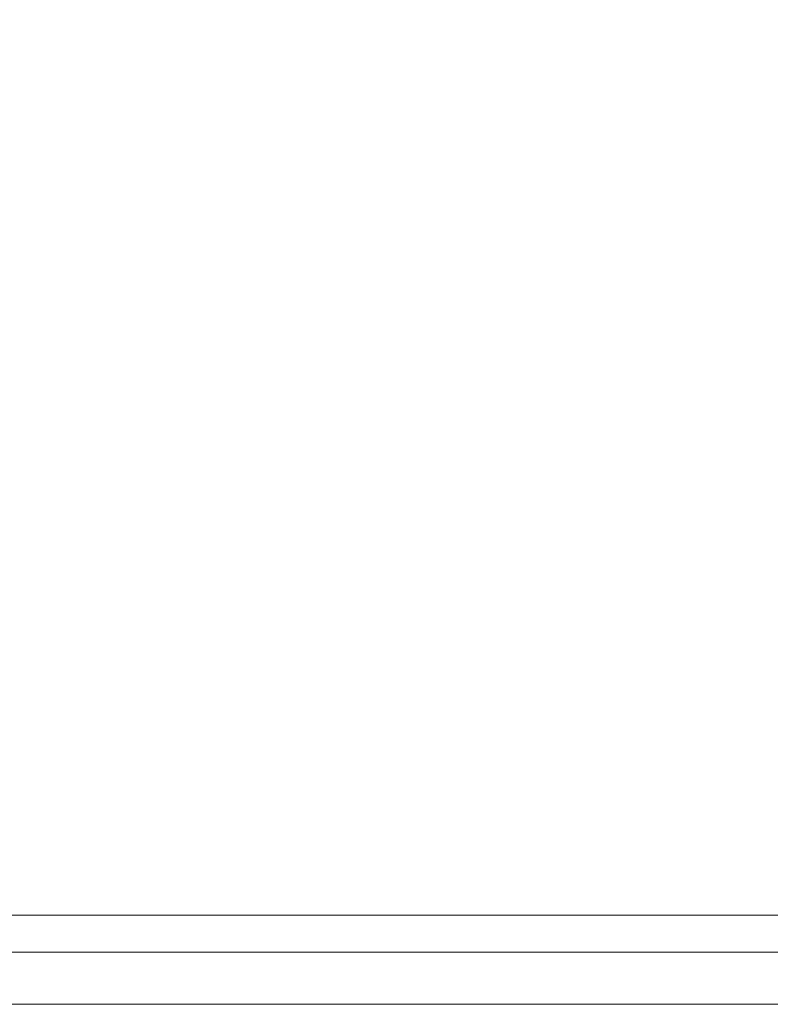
# Model space of a CAD drawing. Header units: millimetres. Extents: x -148 to 148, y -92 to 92.
# Tile 12 of 49: x -75 to -3, y -92 to 2. Entities that reach past the tile are written whole.
import ezdxf

# ---------------------------------------------------------------- set-up
doc = ezdxf.new("R2010")
doc.units = ezdxf.units.MM
doc.header["$LTSCALE"] = 25.4
doc.layers.add('Lighting-Moving Light', color=7, linetype='Continuous', lineweight=5, true_color=0x000000)

# ---------------------------------------------------------------- blocks, each defined once
blk = doc.blocks.new('Group-1')
at = {"layer": 'Lighting-Moving Light', "color": 7, "linetype": 'Continuous', "lineweight": 5, "transparency": 33554687}
for points in [[(-1905.589, -1205.846, -16.5), (-2119.658, -1205.846, -16.5), (-2119.658, -1379.915, -16.5), (-1905.589, -1379.915, -16.5)], [(-2116.123, -1209.38, -108.466), (-1909.124, -1209.38, -108.466), (-1909.124, -1376.38, -108.466), (-2116.123, -1376.38, -108.466)], [(-1900.624, -1384.88, -99.966), (-2124.623, -1384.88, -99.966), (-2116.123, -1376.38, -108.466), (-1909.124, -1376.38, -108.466)], [(-2124.623, -1384.88, -21.465), (-1900.623, -1384.88, -21.465), (-1905.589, -1379.915, -16.5), (-2119.658, -1379.915, -16.5)]]:
    blk.add_3dface(points, dxfattribs=at)
for points, invisible_edges in [([(-2124.623, -1384.88, -21.465), (-2124.623, -1384.88, -99.966), (-1900.624, -1384.88, -99.966), (-1900.623, -1384.88, -99.965)], 9), ([(-1900.623, -1384.88, -99.965), (-1900.623, -1384.88, -21.465), (-2124.623, -1384.88, -21.465)], 8)]:
    blk.add_3dface(points, dxfattribs=dict(at, invisible_edges=invisible_edges))
at = {"layer": 'Lighting-Moving Light', "color": 0, "flags": 1}
for tag in ['Yoke', 'Weight', 'Weight', 'Wattage', '3D_Symbol_Name', 'Candlepower', 'Body', 'Model_Name', 'Beam_Angle', 'Field_Angle', 'Remarks', 'Beam_Angle_2', 'Field_Angle_2', 'Num_Channels', 'Frame_Size', 'Device_Type', 'FixtureID', 'Frame_Size', 'Base', 'Lens', 'Inst_Type', 'Lamp']:
    blk.add_attdef(tag, (-2481.594, 128.93), '', height=0.18, dxfattribs=at)

msp = doc.modelspace()

# ---------------------------------------------------------------- block references
at = {"layer": 'Lighting-Moving Light', "color": 7, "transparency": 33554687}
msp.add_blockref('Group-1', (2012.623, 1292.88), dxfattribs=at)

doc.saveas('drawing.dxf')
